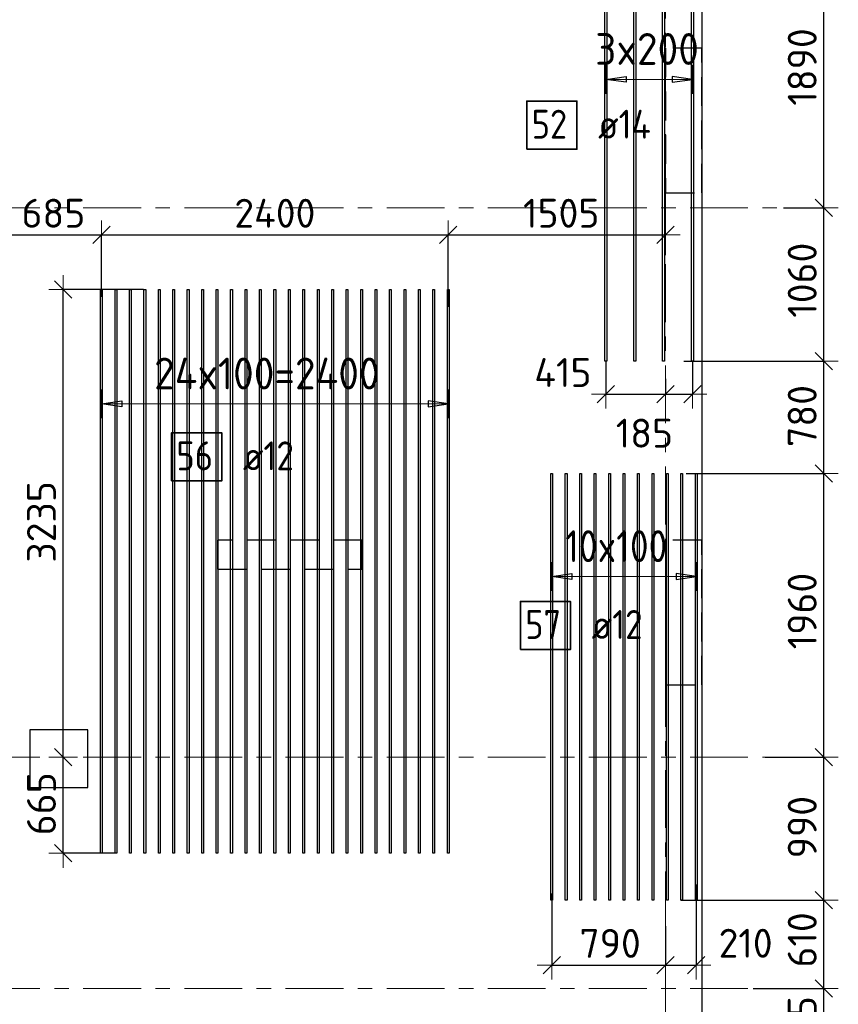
# Model space of a CAD drawing. Header units: metres. Extents: x -38 to 107, y -15 to 21.
# Tile 46 of 89: x 57 to 63, y 7 to 14. Entities that reach past the tile are written whole.
import ezdxf

# ---------------------------------------------------------------- set-up
doc = ezdxf.new("R2010")
doc.units = ezdxf.units.M
doc.header["$PDMODE"] = 65
for name, pattern in [('______11', [0.5, 0.4, -0.05, 0, -0.05]), ('______2', [0.27, 0.2, -0.07]), ('______5', [1.1, 0.8, -0.1, 0.1, -0.1])]:
    doc.linetypes.add(name, pattern=pattern)
for name, color, linetype, lineweight in [('XR$2$Осевая линия (1)', 7, '______5', 13), ('XR$3$Перекрытие (1)', 7, 'Continuous', 35), ('XR$3$Размерная линия (1)', 7, 'Continuous', 13)]:
    doc.layers.add(name, color=color, linetype=linetype, lineweight=lineweight)
doc.layers.add('XR$3$Арм.стержн.Доп. Арм верхн.зоны Х', color=7, linetype='Continuous', lineweight=35, true_color=0x8c8cff)
doc.layers.add('XR$5$Стена_ бетон несущ.', color=7, linetype='Continuous', lineweight=70, true_color=0xb4b496)
doc.styles.add('ISOCPEUR', font='txt')
doc.dimstyles.new('DIMSTYLE_3', dxfattribs={"dimtxt": 0.2, "dimasz": 0.2, "dimexe": 0, "dimexo": 0, "dimgap": 0.1, "dimtad": 2, "dimdec": 0, "dimlfac": 1000, "dimrnd": 5, "dimzin": 12, "dimdsep": 46, "dimtxsty": 'ISOCPEUR', "dimblk1": 'ALL_ML_STRICH', "dimblk2": 'ALL_ML_STRICH', "dimsah": 1, "dimcen": 0, "dimclrd": 7, "dimclre": 256, "dimclrt": 7, "dimadec": 0, "dimazin": 0, "dimtfac": 1, "dimtdec": 0, "dimtix": 1, "dimtmove": 2, "dimatfit": 3, "dimfxl": 0, "dimtzin": 0, "dimlwd": 0, "dimlwe": -3, "dimarcsym": 0})
doc.dimstyles.new('DIMSTYLE_6', dxfattribs={"dimtxt": 0.2, "dimasz": 0.2, "dimexe": 0, "dimexo": 0, "dimgap": 0.1, "dimtad": 2, "dimdec": 0, "dimlfac": 1000, "dimrnd": 5, "dimzin": 12, "dimdsep": 46, "dimtxsty": 'ISOCPEUR', "dimblk1": 'ALL_ML_STRICH', "dimblk2": 'ALL_ML_STRICH', "dimsah": 1, "dimcen": 0, "dimclrd": 7, "dimclre": 256, "dimclrt": 7, "dimadec": 0, "dimazin": 0, "dimtfac": 1, "dimtdec": 0, "dimtix": 1, "dimtmove": 2, "dimatfit": 3, "dimfxl": 0, "dimtvp": 1.2, "dimtzin": 0, "dimlwd": 0, "dimlwe": -3, "dimarcsym": 0})
doc.dimstyles.new('DIMSTYLE_7', dxfattribs={"dimtxt": 0.2, "dimasz": 0.2, "dimexe": 0, "dimexo": 0, "dimgap": 0.1, "dimtad": 0, "dimdec": 0, "dimlfac": 1000, "dimrnd": 5, "dimzin": 12, "dimdsep": 46, "dimtxsty": 'ISOCPEUR', "dimblk1": 'ALL_ML_STRICH', "dimblk2": 'ALL_ML_STRICH', "dimsah": 1, "dimcen": 0, "dimclrd": 7, "dimclre": 256, "dimclrt": 7, "dimadec": 0, "dimazin": 0, "dimtfac": 1, "dimtdec": 0, "dimtix": 1, "dimtmove": 2, "dimatfit": 3, "dimfxl": 0, "dimtvp": 1.2, "dimtzin": 0, "dimlwd": 0, "dimlwe": -3, "dimarcsym": 0})

# ---------------------------------------------------------------- blocks, each defined once
blk = doc.blocks.new('ALL_ML_STRICH')
at = {"color": 0, "linetype": 'ByBlock', "lineweight": -2}
for p, q in [((0, -0.5), (0, 0.5)), ((-1, 0), (0.5, 0)), ((-0.3, -0.3), (0.3, 0.3))]:
    blk.add_line(p, q, dxfattribs=at)
blk = doc.blocks.new('*D305')
at = {"layer": 'DEFPOINTS', "color": 7, "linetype": 'Continuous', "lineweight": 13, "transparency": 33554687}
for p in [(57.433, 9), (57.4306, 8.3346), (57.8093, 8.3346)]:
    blk.add_point(p, dxfattribs=at)
at = {"layer": 'XR$3$Размерная линия (1)', "color": 9, "linetype": 'Continuous', "lineweight": -2, "true_color": 0xc7c7c7, "transparency": 33554687}
for p, q in [((57.4306, 9), (57.4306, 9)), ((57.7893, 8.3346), (57.4306, 8.3346))]:
    blk.add_line(p, q, dxfattribs=at)
at = {"layer": 'XR$3$Размерная линия (1)', "color": 7, "linetype": 'Continuous', "lineweight": -2, "transparency": 33554687}
blk.add_line((57.4306, 8.3346), (57.4306, 9), dxfattribs=at)
at = {"layer": 'XR$3$Размерная линия (1)', "color": 7, "linetype": 'Continuous', "lineweight": 13, "transparency": 33554687, "xscale": 0.2, "yscale": 0.2, "zscale": 0.2}
for p, rotation in [((57.4306, 9), 90), ((57.4306, 8.3346), 270)]:
    blk.add_blockref('ALL_ML_STRICH', p, dxfattribs=dict(at, rotation=rotation))
at = {"layer": 'XR$3$Размерная линия (1)', "color": 7, "linetype": 'Continuous', "lineweight": 13, "transparency": 33554687, "insert": (57.2806, 8.6773), "char_height": 0.2, "width": 0.6, "attachment_point": 5, "rotation": 90, "style": 'ISOCPEUR'}
blk.add_mtext('\\A1;{665}', dxfattribs=at)
blk = doc.blocks.new('*D306')
at = {"layer": 'DEFPOINTS', "color": 7, "linetype": 'Continuous', "lineweight": 13, "transparency": 33554687}
for p in [(58.0069, 12.2346), (57.4306, 9), (57.433, 9)]:
    blk.add_point(p, dxfattribs=at)
at = {"layer": 'XR$3$Размерная линия (1)', "color": 9, "linetype": 'Continuous', "lineweight": -2, "true_color": 0xc7c7c7, "transparency": 33554687}
for p, q in [((57.9869, 12.2346), (57.4306, 12.2346)), ((57.4306, 9), (57.4306, 9))]:
    blk.add_line(p, q, dxfattribs=at)
at = {"layer": 'XR$3$Размерная линия (1)', "color": 7, "linetype": 'Continuous', "lineweight": -2, "transparency": 33554687}
blk.add_line((57.4306, 9), (57.4306, 12.2346), dxfattribs=at)
at = {"layer": 'XR$3$Размерная линия (1)', "color": 7, "linetype": 'Continuous', "lineweight": 13, "transparency": 33554687, "xscale": 0.2, "yscale": 0.2, "zscale": 0.2}
for p, rotation in [((57.4306, 12.2346), 90), ((57.4306, 9), 270)]:
    blk.add_blockref('ALL_ML_STRICH', p, dxfattribs=dict(at, rotation=rotation))
at = {"layer": 'XR$3$Размерная линия (1)', "color": 7, "linetype": 'Continuous', "lineweight": 13, "transparency": 33554687, "insert": (57.2806, 10.6273), "char_height": 0.2, "width": 0.8, "attachment_point": 5, "rotation": 90, "style": 'ISOCPEUR'}
blk.add_mtext('\\A1;{3235}', dxfattribs=at)
blk = doc.blocks.new('*D307')
at = {"layer": 'DEFPOINTS', "color": 7, "linetype": 'Continuous', "lineweight": 13, "transparency": 33554687}
for p in [(61.1866, 11.7629), (61.6, 11.6368), (61.1866, 11.5119)]:
    blk.add_point(p, dxfattribs=at)
at = {"layer": 'XR$3$Размерная линия (1)', "color": 9, "linetype": 'Continuous', "lineweight": -2, "true_color": 0xc7c7c7, "transparency": 33554687}
for p, q in [((61.1866, 11.7429), (61.1866, 11.5119)), ((61.6, 11.6168), (61.6, 11.5119))]:
    blk.add_line(p, q, dxfattribs=at)
at = {"layer": 'XR$3$Размерная линия (1)', "color": 7, "linetype": 'Continuous', "lineweight": -2, "transparency": 33554687}
blk.add_line((61.1866, 11.5119), (61.6, 11.5119), dxfattribs=at)
at = {"layer": 'XR$3$Размерная линия (1)', "color": 7, "linetype": 'Continuous', "lineweight": 13, "transparency": 33554687, "xscale": 0.2, "yscale": 0.2, "zscale": 0.2, "rotation": 180}
blk.add_blockref('ALL_ML_STRICH', (61.1866, 11.5119), dxfattribs=at)
at = {"layer": 'XR$3$Размерная линия (1)', "color": 7, "linetype": 'Continuous', "lineweight": 13, "transparency": 33554687, "xscale": 0.2, "yscale": 0.2, "zscale": 0.2}
blk.add_blockref('ALL_ML_STRICH', (61.6, 11.5119), dxfattribs=at)
at = {"layer": 'XR$3$Размерная линия (1)', "color": 7, "linetype": 'Continuous', "lineweight": 13, "transparency": 33554687, "insert": (60.8894, 11.6608), "char_height": 0.2, "width": 0.6, "attachment_point": 5, "style": 'ISOCPEUR'}
blk.add_mtext('\\A1;{415}', dxfattribs=at)
blk = doc.blocks.new('*D308')
at = {"layer": 'DEFPOINTS', "color": 7, "linetype": 'Continuous', "lineweight": 13, "transparency": 33554687}
for p in [(61.7866, 11.7629), (61.6, 11.6368), (61.6, 11.5119)]:
    blk.add_point(p, dxfattribs=at)
at = {"layer": 'XR$3$Размерная линия (1)', "color": 9, "linetype": 'Continuous', "lineweight": -2, "true_color": 0xc7c7c7, "transparency": 33554687}
for p, q in [((61.7866, 11.7429), (61.7866, 11.5119)), ((61.6, 11.6168), (61.6, 11.5119))]:
    blk.add_line(p, q, dxfattribs=at)
at = {"layer": 'XR$3$Размерная линия (1)', "color": 7, "linetype": 'Continuous', "lineweight": -2, "transparency": 33554687}
blk.add_line((61.6, 11.5119), (61.7866, 11.5119), dxfattribs=at)
at = {"layer": 'XR$3$Размерная линия (1)', "color": 7, "linetype": 'Continuous', "lineweight": 13, "transparency": 33554687, "xscale": 0.2, "yscale": 0.2, "zscale": 0.2, "rotation": 180}
blk.add_blockref('ALL_ML_STRICH', (61.6, 11.5119), dxfattribs=at)
at = {"layer": 'XR$3$Размерная линия (1)', "color": 7, "linetype": 'Continuous', "lineweight": 13, "transparency": 33554687, "xscale": 0.2, "yscale": 0.2, "zscale": 0.2}
blk.add_blockref('ALL_ML_STRICH', (61.7866, 11.5119), dxfattribs=at)
at = {"layer": 'XR$3$Размерная линия (1)', "color": 7, "linetype": 'Continuous', "lineweight": 13, "transparency": 33554687, "insert": (61.4536, 11.2412), "char_height": 0.2, "width": 0.6, "attachment_point": 5, "style": 'ISOCPEUR'}
blk.add_mtext('\\A1;{185}', dxfattribs=at)
blk = doc.blocks.new('*D314')
at = {"layer": 'DEFPOINTS', "color": 7, "linetype": 'Continuous', "lineweight": 13, "transparency": 33554687}
for p in [(62.1871, 7.4), (61.686, 6.8374), (62.6955, 6.8374)]:
    blk.add_point(p, dxfattribs=at)
at = {"layer": 'XR$3$Размерная линия (1)', "color": 9, "linetype": 'Continuous', "lineweight": -2, "true_color": 0xc7c7c7, "transparency": 33554687}
for p, q in [((62.2071, 7.4), (62.6955, 7.4)), ((61.706, 6.8374), (62.6955, 6.8374))]:
    blk.add_line(p, q, dxfattribs=at)
at = {"layer": 'XR$3$Размерная линия (1)', "color": 7, "linetype": 'Continuous', "lineweight": -2, "transparency": 33554687}
blk.add_line((62.6955, 6.8374), (62.6955, 7.4), dxfattribs=at)
at = {"layer": 'XR$3$Размерная линия (1)', "color": 7, "linetype": 'Continuous', "lineweight": 13, "transparency": 33554687, "xscale": 0.2, "yscale": 0.2, "zscale": 0.2}
for p, rotation in [((62.6955, 7.4), 90), ((62.6955, 6.8374), 270)]:
    blk.add_blockref('ALL_ML_STRICH', p, dxfattribs=dict(at, rotation=rotation))
at = {"layer": 'XR$3$Размерная линия (1)', "color": 7, "linetype": 'Continuous', "lineweight": 13, "transparency": 33554687, "insert": (62.5455, 7.1287), "char_height": 0.2, "width": 0.6, "attachment_point": 5, "rotation": 90, "style": 'ISOCPEUR'}
blk.add_mtext('\\A1;{565}', dxfattribs=at)
blk = doc.blocks.new('*D315')
at = {"layer": 'DEFPOINTS', "color": 7, "linetype": 'Continuous', "lineweight": 13, "transparency": 33554687}
for p in [(61.686, 8.0113), (62.1871, 7.4), (62.6955, 7.4)]:
    blk.add_point(p, dxfattribs=at)
at = {"layer": 'XR$3$Размерная линия (1)', "color": 9, "linetype": 'Continuous', "lineweight": -2, "true_color": 0xc7c7c7, "transparency": 33554687}
for p, q in [((61.706, 8.0113), (62.6955, 8.0113)), ((62.2071, 7.4), (62.6955, 7.4))]:
    blk.add_line(p, q, dxfattribs=at)
at = {"layer": 'XR$3$Размерная линия (1)', "color": 7, "linetype": 'Continuous', "lineweight": -2, "transparency": 33554687}
blk.add_line((62.6955, 7.4), (62.6955, 8.0113), dxfattribs=at)
at = {"layer": 'XR$3$Размерная линия (1)', "color": 7, "linetype": 'Continuous', "lineweight": 13, "transparency": 33554687, "xscale": 0.2, "yscale": 0.2, "zscale": 0.2}
for p, rotation in [((62.6955, 8.0113), 90), ((62.6955, 7.4), 270)]:
    blk.add_blockref('ALL_ML_STRICH', p, dxfattribs=dict(at, rotation=rotation))
at = {"layer": 'XR$3$Размерная линия (1)', "color": 7, "linetype": 'Continuous', "lineweight": 13, "transparency": 33554687, "insert": (62.5455, 7.7357), "char_height": 0.2, "width": 0.6, "attachment_point": 5, "rotation": 90, "style": 'ISOCPEUR'}
blk.add_mtext('\\A1;{610}', dxfattribs=at)
blk = doc.blocks.new('*D316')
at = {"layer": 'DEFPOINTS', "color": 7, "linetype": 'Continuous', "lineweight": 13, "transparency": 33554687}
for p in [(62.2685, 9), (61.686, 8.0113), (62.6955, 8.0113)]:
    blk.add_point(p, dxfattribs=at)
at = {"layer": 'XR$3$Размерная линия (1)', "color": 9, "linetype": 'Continuous', "lineweight": -2, "true_color": 0xc7c7c7, "transparency": 33554687}
for p, q in [((62.2885, 9), (62.6955, 9)), ((61.706, 8.0113), (62.6955, 8.0113))]:
    blk.add_line(p, q, dxfattribs=at)
at = {"layer": 'XR$3$Размерная линия (1)', "color": 7, "linetype": 'Continuous', "lineweight": -2, "transparency": 33554687}
blk.add_line((62.6955, 8.0113), (62.6955, 9), dxfattribs=at)
at = {"layer": 'XR$3$Размерная линия (1)', "color": 7, "linetype": 'Continuous', "lineweight": 13, "transparency": 33554687, "xscale": 0.2, "yscale": 0.2, "zscale": 0.2}
for p, rotation in [((62.6955, 9), 90), ((62.6955, 8.0113), 270)]:
    blk.add_blockref('ALL_ML_STRICH', p, dxfattribs=dict(at, rotation=rotation))
at = {"layer": 'XR$3$Размерная линия (1)', "color": 7, "linetype": 'Continuous', "lineweight": 13, "transparency": 33554687, "insert": (62.5455, 8.5157), "char_height": 0.2, "width": 0.6, "attachment_point": 5, "rotation": 90, "style": 'ISOCPEUR'}
blk.add_mtext('\\A1;{990}', dxfattribs=at)
blk = doc.blocks.new('*D317')
at = {"layer": 'DEFPOINTS', "color": 7, "linetype": 'Continuous', "lineweight": 13, "transparency": 33554687}
for p in [(61.7233, 10.9613), (62.2685, 9), (62.6955, 9)]:
    blk.add_point(p, dxfattribs=at)
at = {"layer": 'XR$3$Размерная линия (1)', "color": 9, "linetype": 'Continuous', "lineweight": -2, "true_color": 0xc7c7c7, "transparency": 33554687}
for p, q in [((61.7433, 10.9613), (62.6955, 10.9613)), ((62.2885, 9), (62.6955, 9))]:
    blk.add_line(p, q, dxfattribs=at)
at = {"layer": 'XR$3$Размерная линия (1)', "color": 7, "linetype": 'Continuous', "lineweight": -2, "transparency": 33554687}
blk.add_line((62.6955, 9), (62.6955, 10.9613), dxfattribs=at)
at = {"layer": 'XR$3$Размерная линия (1)', "color": 7, "linetype": 'Continuous', "lineweight": 13, "transparency": 33554687, "xscale": 0.2, "yscale": 0.2, "zscale": 0.2}
for p, rotation in [((62.6955, 10.9613), 90), ((62.6955, 9), 270)]:
    blk.add_blockref('ALL_ML_STRICH', p, dxfattribs=dict(at, rotation=rotation))
at = {"layer": 'XR$3$Размерная линия (1)', "color": 7, "linetype": 'Continuous', "lineweight": 13, "transparency": 33554687, "insert": (62.5455, 10.0107), "char_height": 0.2, "width": 0.8, "attachment_point": 5, "rotation": 90, "style": 'ISOCPEUR'}
blk.add_mtext('\\A1;{1960}', dxfattribs=at)
blk = doc.blocks.new('*D318')
at = {"layer": 'DEFPOINTS', "color": 7, "linetype": 'Continuous', "lineweight": 13, "transparency": 33554687}
for p in [(61.7066, 11.739), (61.7233, 10.9613), (62.6955, 10.9613)]:
    blk.add_point(p, dxfattribs=at)
at = {"layer": 'XR$3$Размерная линия (1)', "color": 9, "linetype": 'Continuous', "lineweight": -2, "true_color": 0xc7c7c7, "transparency": 33554687}
for p, q in [((61.7266, 11.739), (62.6955, 11.739)), ((61.7433, 10.9613), (62.6955, 10.9613))]:
    blk.add_line(p, q, dxfattribs=at)
at = {"layer": 'XR$3$Размерная линия (1)', "color": 7, "linetype": 'Continuous', "lineweight": -2, "transparency": 33554687}
blk.add_line((62.6955, 10.9613), (62.6955, 11.739), dxfattribs=at)
at = {"layer": 'XR$3$Размерная линия (1)', "color": 7, "linetype": 'Continuous', "lineweight": 13, "transparency": 33554687, "xscale": 0.2, "yscale": 0.2, "zscale": 0.2}
for p, rotation in [((62.6955, 11.739), 90), ((62.6955, 10.9613), 270)]:
    blk.add_blockref('ALL_ML_STRICH', p, dxfattribs=dict(at, rotation=rotation))
at = {"layer": 'XR$3$Размерная линия (1)', "color": 7, "linetype": 'Continuous', "lineweight": 13, "transparency": 33554687, "insert": (62.5455, 11.3602), "char_height": 0.2, "width": 0.6, "attachment_point": 5, "rotation": 90, "style": 'ISOCPEUR'}
blk.add_mtext('\\A1;{780}', dxfattribs=at)
blk = doc.blocks.new('*D319')
at = {"layer": 'DEFPOINTS', "color": 7, "linetype": 'Continuous', "lineweight": 13, "transparency": 33554687}
for p in [(62.3971, 12.8), (61.7066, 11.739), (62.6955, 11.739)]:
    blk.add_point(p, dxfattribs=at)
at = {"layer": 'XR$3$Размерная линия (1)', "color": 9, "linetype": 'Continuous', "lineweight": -2, "true_color": 0xc7c7c7, "transparency": 33554687}
for p, q in [((62.4171, 12.8), (62.6955, 12.8)), ((61.7266, 11.739), (62.6955, 11.739))]:
    blk.add_line(p, q, dxfattribs=at)
at = {"layer": 'XR$3$Размерная линия (1)', "color": 7, "linetype": 'Continuous', "lineweight": -2, "transparency": 33554687}
blk.add_line((62.6955, 11.739), (62.6955, 12.8), dxfattribs=at)
at = {"layer": 'XR$3$Размерная линия (1)', "color": 7, "linetype": 'Continuous', "lineweight": 13, "transparency": 33554687, "xscale": 0.2, "yscale": 0.2, "zscale": 0.2}
for p, rotation in [((62.6955, 12.8), 90), ((62.6955, 11.739), 270)]:
    blk.add_blockref('ALL_ML_STRICH', p, dxfattribs=dict(at, rotation=rotation))
at = {"layer": 'XR$3$Размерная линия (1)', "color": 7, "linetype": 'Continuous', "lineweight": 13, "transparency": 33554687, "insert": (62.5455, 12.2995), "char_height": 0.2, "width": 0.8, "attachment_point": 5, "rotation": 90, "style": 'ISOCPEUR'}
blk.add_mtext('\\A1;{1060}', dxfattribs=at)
blk = doc.blocks.new('*D320')
at = {"layer": 'DEFPOINTS', "color": 7, "linetype": 'Continuous', "lineweight": 13, "transparency": 33554687}
for p in [(61.6788, 14.689), (62.3971, 12.8), (62.6955, 12.8)]:
    blk.add_point(p, dxfattribs=at)
at = {"layer": 'XR$3$Размерная линия (1)', "color": 9, "linetype": 'Continuous', "lineweight": -2, "true_color": 0xc7c7c7, "transparency": 33554687}
for p, q in [((61.6988, 14.689), (62.6955, 14.689)), ((62.4171, 12.8), (62.6955, 12.8))]:
    blk.add_line(p, q, dxfattribs=at)
at = {"layer": 'XR$3$Размерная линия (1)', "color": 7, "linetype": 'Continuous', "lineweight": -2, "transparency": 33554687}
blk.add_line((62.6955, 12.8), (62.6955, 14.689), dxfattribs=at)
at = {"layer": 'XR$3$Размерная линия (1)', "color": 7, "linetype": 'Continuous', "lineweight": 13, "transparency": 33554687, "xscale": 0.2, "yscale": 0.2, "zscale": 0.2}
for p, rotation in [((62.6955, 14.689), 90), ((62.6955, 12.8), 270)]:
    blk.add_blockref('ALL_ML_STRICH', p, dxfattribs=dict(at, rotation=rotation))
at = {"layer": 'XR$3$Размерная линия (1)', "color": 7, "linetype": 'Continuous', "lineweight": 13, "transparency": 33554687, "insert": (62.5455, 13.7745), "char_height": 0.2, "width": 0.8, "attachment_point": 5, "rotation": 90, "style": 'ISOCPEUR'}
blk.add_mtext('\\A1;{1890}', dxfattribs=at)
blk = doc.blocks.new('*D321')
at = {"layer": 'DEFPOINTS', "color": 7, "linetype": 'Continuous', "lineweight": 13, "transparency": 33554687}
for p in [(60.8122, 8.077), (61.6, 7.85), (60.8122, 7.5615)]:
    blk.add_point(p, dxfattribs=at)
at = {"layer": 'XR$3$Размерная линия (1)', "color": 9, "linetype": 'Continuous', "lineweight": -2, "true_color": 0xc7c7c7, "transparency": 33554687}
for p, q in [((60.8122, 8.057), (60.8122, 7.5615)), ((61.6, 7.83), (61.6, 7.5615))]:
    blk.add_line(p, q, dxfattribs=at)
at = {"layer": 'XR$3$Размерная линия (1)', "color": 7, "linetype": 'Continuous', "lineweight": -2, "transparency": 33554687}
blk.add_line((60.8122, 7.5615), (61.6, 7.5615), dxfattribs=at)
at = {"layer": 'XR$3$Размерная линия (1)', "color": 7, "linetype": 'Continuous', "lineweight": 13, "transparency": 33554687, "xscale": 0.2, "yscale": 0.2, "zscale": 0.2, "rotation": 180}
blk.add_blockref('ALL_ML_STRICH', (60.8122, 7.5615), dxfattribs=at)
at = {"layer": 'XR$3$Размерная линия (1)', "color": 7, "linetype": 'Continuous', "lineweight": 13, "transparency": 33554687, "xscale": 0.2, "yscale": 0.2, "zscale": 0.2}
blk.add_blockref('ALL_ML_STRICH', (61.6, 7.5615), dxfattribs=at)
at = {"layer": 'XR$3$Размерная линия (1)', "color": 7, "linetype": 'Continuous', "lineweight": 13, "transparency": 33554687, "insert": (61.2161, 7.7115), "char_height": 0.2, "width": 0.6, "attachment_point": 5, "style": 'ISOCPEUR'}
blk.add_mtext('\\A1;{790}', dxfattribs=at)
blk = doc.blocks.new('*D322')
at = {"layer": 'DEFPOINTS', "color": 7, "linetype": 'Continuous', "lineweight": 13, "transparency": 33554687}
for p in [(61.8122, 8.1388), (61.6, 7.85), (61.6, 7.5615)]:
    blk.add_point(p, dxfattribs=at)
at = {"layer": 'XR$3$Размерная линия (1)', "color": 9, "linetype": 'Continuous', "lineweight": -2, "true_color": 0xc7c7c7, "transparency": 33554687}
for p, q in [((61.8122, 8.1188), (61.8122, 7.5615)), ((61.6, 7.83), (61.6, 7.5615))]:
    blk.add_line(p, q, dxfattribs=at)
at = {"layer": 'XR$3$Размерная линия (1)', "color": 7, "linetype": 'Continuous', "lineweight": -2, "transparency": 33554687}
blk.add_line((61.6, 7.5615), (61.8122, 7.5615), dxfattribs=at)
at = {"layer": 'XR$3$Размерная линия (1)', "color": 7, "linetype": 'Continuous', "lineweight": 13, "transparency": 33554687, "xscale": 0.2, "yscale": 0.2, "zscale": 0.2, "rotation": 180}
blk.add_blockref('ALL_ML_STRICH', (61.6, 7.5615), dxfattribs=at)
at = {"layer": 'XR$3$Размерная линия (1)', "color": 7, "linetype": 'Continuous', "lineweight": 13, "transparency": 33554687, "xscale": 0.2, "yscale": 0.2, "zscale": 0.2}
blk.add_blockref('ALL_ML_STRICH', (61.8122, 7.5615), dxfattribs=at)
at = {"layer": 'XR$3$Размерная линия (1)', "color": 7, "linetype": 'Continuous', "lineweight": 13, "transparency": 33554687, "insert": (62.154, 7.7126), "char_height": 0.2, "width": 0.6, "attachment_point": 5, "style": 'ISOCPEUR'}
blk.add_mtext('\\A1;{210}', dxfattribs=at)
blk = doc.blocks.new('*D373')
at = {"layer": 'DEFPOINTS', "color": 7, "linetype": 'Continuous', "lineweight": 13, "transparency": 33554687}
for p in [(57.0106, 12.6126), (57.6959, 12.1634), (57.0106, 12.0094)]:
    blk.add_point(p, dxfattribs=at)
at = {"layer": 'XR$3$Размерная линия (1)', "color": 9, "linetype": 'Continuous', "lineweight": -2, "true_color": 0xc7c7c7, "transparency": 33554687}
for p, q in [((57.0106, 12.0294), (57.0106, 12.6126)), ((57.6959, 12.1834), (57.6959, 12.6126))]:
    blk.add_line(p, q, dxfattribs=at)
at = {"layer": 'XR$3$Размерная линия (1)', "color": 7, "linetype": 'Continuous', "lineweight": -2, "transparency": 33554687}
blk.add_line((57.0106, 12.6126), (57.6959, 12.6126), dxfattribs=at)
at = {"layer": 'XR$3$Размерная линия (1)', "color": 7, "linetype": 'Continuous', "lineweight": 13, "transparency": 33554687, "xscale": 0.2, "yscale": 0.2, "zscale": 0.2, "rotation": 180}
blk.add_blockref('ALL_ML_STRICH', (57.0106, 12.6126), dxfattribs=at)
at = {"layer": 'XR$3$Размерная линия (1)', "color": 7, "linetype": 'Continuous', "lineweight": 13, "transparency": 33554687, "xscale": 0.2, "yscale": 0.2, "zscale": 0.2}
blk.add_blockref('ALL_ML_STRICH', (57.6959, 12.6126), dxfattribs=at)
at = {"layer": 'XR$3$Размерная линия (1)', "color": 7, "linetype": 'Continuous', "lineweight": 13, "transparency": 33554687, "insert": (57.3632, 12.7626), "char_height": 0.2, "width": 0.6, "attachment_point": 5, "style": 'ISOCPEUR'}
blk.add_mtext('\\A1;{685}', dxfattribs=at)
blk = doc.blocks.new('*D374')
at = {"layer": 'DEFPOINTS', "color": 7, "linetype": 'Continuous', "lineweight": 13, "transparency": 33554687}
for p in [(57.6959, 12.6126), (57.6959, 12.1634), (60.0959, 12.0951)]:
    blk.add_point(p, dxfattribs=at)
at = {"layer": 'XR$3$Размерная линия (1)', "color": 9, "linetype": 'Continuous', "lineweight": -2, "true_color": 0xc7c7c7, "transparency": 33554687}
for p, q in [((57.6959, 12.1834), (57.6959, 12.6126)), ((60.0959, 12.1151), (60.0959, 12.6126))]:
    blk.add_line(p, q, dxfattribs=at)
at = {"layer": 'XR$3$Размерная линия (1)', "color": 7, "linetype": 'Continuous', "lineweight": -2, "transparency": 33554687}
blk.add_line((57.6959, 12.6126), (60.0959, 12.6126), dxfattribs=at)
at = {"layer": 'XR$3$Размерная линия (1)', "color": 7, "linetype": 'Continuous', "lineweight": 13, "transparency": 33554687, "xscale": 0.2, "yscale": 0.2, "zscale": 0.2, "rotation": 180}
blk.add_blockref('ALL_ML_STRICH', (57.6959, 12.6126), dxfattribs=at)
at = {"layer": 'XR$3$Размерная линия (1)', "color": 7, "linetype": 'Continuous', "lineweight": 13, "transparency": 33554687, "xscale": 0.2, "yscale": 0.2, "zscale": 0.2}
blk.add_blockref('ALL_ML_STRICH', (60.0959, 12.6126), dxfattribs=at)
at = {"layer": 'XR$3$Размерная линия (1)', "color": 7, "linetype": 'Continuous', "lineweight": 13, "transparency": 33554687, "insert": (58.8959, 12.7626), "char_height": 0.2, "width": 0.8, "attachment_point": 5, "style": 'ISOCPEUR'}
blk.add_mtext('\\A1;{2400}', dxfattribs=at)
blk = doc.blocks.new('*D375')
at = {"layer": 'DEFPOINTS', "color": 7, "linetype": 'Continuous', "lineweight": 13, "transparency": 33554687}
for p in [(60.0959, 12.6126), (61.6, 12.452), (60.0959, 12.0951)]:
    blk.add_point(p, dxfattribs=at)
at = {"layer": 'XR$3$Размерная линия (1)', "color": 9, "linetype": 'Continuous', "lineweight": -2, "true_color": 0xc7c7c7, "transparency": 33554687}
for p, q in [((60.0959, 12.1151), (60.0959, 12.6126)), ((61.6, 12.472), (61.6, 12.6126))]:
    blk.add_line(p, q, dxfattribs=at)
at = {"layer": 'XR$3$Размерная линия (1)', "color": 7, "linetype": 'Continuous', "lineweight": -2, "transparency": 33554687}
blk.add_line((60.0959, 12.6126), (61.6, 12.6126), dxfattribs=at)
at = {"layer": 'XR$3$Размерная линия (1)', "color": 7, "linetype": 'Continuous', "lineweight": 13, "transparency": 33554687, "xscale": 0.2, "yscale": 0.2, "zscale": 0.2, "rotation": 180}
blk.add_blockref('ALL_ML_STRICH', (60.0959, 12.6126), dxfattribs=at)
at = {"layer": 'XR$3$Размерная линия (1)', "color": 7, "linetype": 'Continuous', "lineweight": 13, "transparency": 33554687, "xscale": 0.2, "yscale": 0.2, "zscale": 0.2}
blk.add_blockref('ALL_ML_STRICH', (61.6, 12.6126), dxfattribs=at)
at = {"layer": 'XR$3$Размерная линия (1)', "color": 7, "linetype": 'Continuous', "lineweight": 13, "transparency": 33554687, "insert": (60.8779, 12.7626), "char_height": 0.2, "width": 0.8, "attachment_point": 5, "style": 'ISOCPEUR'}
blk.add_mtext('\\A1;{1505}', dxfattribs=at)

msp = doc.modelspace()

# ---------------------------------------------------------------- linework, layer by layer
at = {"layer": 'XR$2$Осевая линия (1)', "color": 253, "linetype": '______11', "lineweight": 13, "true_color": 0xa0a0a0, "transparency": 33554687}
for p, q in [((61.6, -3.39), (61.6, 19.78)), ((-2.63, 12.8), (62.6, 12.8)), ((-2.63, 9), (62.6, 9)), ((-2.63, 7.4), (62.6, 7.4))]:
    msp.add_line(p, q, dxfattribs=at)
at = {"layer": 'XR$3$Арм.стержн.Доп. Арм верхн.зоны Х', "color": 253, "linetype": 'Continuous', "lineweight": -3, "true_color": 0xa0a0a0, "transparency": 33554687}
for p, q in [((61.1866, 13.689), (61.1866, 13.789)), ((61.7866, 13.689), (61.7866, 13.789)), ((61.1866, 13.689), (61.1866, 13.589)), ((61.7866, 13.689), (61.7866, 13.589)), ((57.6959, 11.444), (57.6959, 11.544)), ((60.0959, 11.444), (60.0959, 11.544)), ((57.6959, 11.444), (57.6959, 11.344)), ((60.0959, 11.444), (60.0959, 11.344)), ((60.8122, 10.2494), (60.8122, 10.3494)), ((61.8122, 10.2494), (61.8122, 10.3494)), ((60.8122, 10.2494), (60.8122, 10.1494)), ((61.8122, 10.2494), (61.8122, 10.1494))]:
    msp.add_line(p, q, dxfattribs=at)
at = {"layer": 'XR$3$Арм.стержн.Доп. Арм верхн.зоны Х', "color": 7, "linetype": 'Continuous', "lineweight": 25, "transparency": 33554687}
for p, q in [((61.1866, 13.689), (61.3266, 13.709)), ((61.3266, 13.709), (61.3266, 13.669)), ((61.7866, 13.689), (61.6466, 13.709)), ((61.6466, 13.709), (61.6466, 13.669)), ((61.3266, 13.669), (61.1866, 13.689)), ((61.6466, 13.669), (61.7866, 13.689)), ((57.6959, 11.444), (57.8359, 11.464)), ((57.8359, 11.424), (57.6959, 11.444)), ((57.8359, 11.464), (57.8359, 11.424)), ((60.0959, 11.444), (59.9559, 11.464)), ((59.9559, 11.464), (59.9559, 11.424)), ((59.9559, 11.424), (60.0959, 11.444)), ((60.8122, 10.2494), (60.9522, 10.2694)), ((60.9522, 10.2294), (60.8122, 10.2494)), ((60.9522, 10.2694), (60.9522, 10.2294)), ((61.8122, 10.2494), (61.6722, 10.2694)), ((61.6722, 10.2694), (61.6722, 10.2294)), ((61.6722, 10.2294), (61.8122, 10.2494))]:
    msp.add_line(p, q, dxfattribs=at)
at = {"layer": 'XR$3$Арм.стержн.Доп. Арм верхн.зоны Х', "color": 7, "linetype": 'Continuous', "lineweight": 13, "transparency": 33554687}
for p, q in [((61.1866, 13.689), (61.1866, 13.689)), ((61.1866, 13.689), (61.7866, 13.689)), ((61.7866, 13.689), (61.7866, 13.689)), ((57.6959, 11.444), (57.6959, 11.444)), ((60.0959, 11.444), (60.0959, 11.444)), ((60.8122, 10.2494), (60.8122, 10.2494)), ((60.8122, 10.2494), (61.8122, 10.2494)), ((61.8122, 10.2494), (61.8122, 10.2494))]:
    msp.add_line(p, q, dxfattribs=at)
at = {"layer": 'XR$3$Арм.стержн.Доп. Арм верхн.зоны Х', "color": 7, "linetype": 'Continuous', "lineweight": 25, "transparency": 33554687}
for points in [[(61.1796, 11.739), (61.1796, 14.689), (61.1936, 14.689), (61.1936, 11.739), (61.1796, 11.739)], [(61.3796, 11.739), (61.3796, 14.689), (61.3936, 14.689), (61.3936, 11.739), (61.3796, 11.739)], [(61.5796, 11.739), (61.5796, 14.689), (61.5936, 14.689), (61.5936, 11.739), (61.5796, 11.739)], [(61.7796, 11.739), (61.7796, 14.689), (61.7936, 14.689), (61.7936, 11.739), (61.7796, 11.739)]]:
    msp.add_lwpolyline(points, dxfattribs=at)
at = {"layer": 'XR$3$Арм.стержн.Доп. Арм верхн.зоны Х', "color": 7, "linetype": 'Continuous', "lineweight": 35, "transparency": 33554687}
for points in [[(60.6397, 13.2053), (60.9864, 13.2053), (60.9864, 13.5386), (60.6397, 13.5386), (60.6397, 13.2053)], [(58.1815, 10.9109), (58.5282, 10.9109), (58.5282, 11.2442), (58.1815, 11.2442), (58.1815, 10.9109)], [(60.595, 9.7443), (60.9417, 9.7443), (60.9417, 10.0777), (60.595, 10.0777), (60.595, 9.7443)]]:
    msp.add_lwpolyline(points, dxfattribs=at)
at = {"layer": 'XR$3$Арм.стержн.Доп. Арм верхн.зоны Х', "color": 34, "linetype": 'Continuous', "lineweight": 25, "transparency": 33554687}
for points in [[(57.6899, 8.3346), (57.6899, 12.2346), (57.7019, 12.2346), (57.7019, 8.3346), (57.6899, 8.3346)], [(57.7899, 8.3346), (57.7899, 12.2346), (57.8019, 12.2346), (57.8019, 8.3346), (57.7899, 8.3346)], [(57.8899, 8.3346), (57.8899, 12.2346), (57.9019, 12.2346), (57.9019, 8.3346), (57.8899, 8.3346)], [(57.9899, 8.3346), (57.9899, 12.2346), (58.0019, 12.2346), (58.0019, 8.3346), (57.9899, 8.3346)], [(58.0899, 8.3346), (58.0899, 12.2346), (58.1019, 12.2346), (58.1019, 8.3346), (58.0899, 8.3346)], [(58.1899, 8.3346), (58.1899, 12.2346), (58.2019, 12.2346), (58.2019, 8.3346), (58.1899, 8.3346)], [(58.2899, 8.3346), (58.2899, 12.2346), (58.3019, 12.2346), (58.3019, 8.3346), (58.2899, 8.3346)], [(58.3899, 8.3346), (58.3899, 12.2346), (58.4019, 12.2346), (58.4019, 8.3346), (58.3899, 8.3346)], [(58.4899, 8.3346), (58.4899, 12.2346), (58.5019, 12.2346), (58.5019, 8.3346), (58.4899, 8.3346)], [(58.5899, 8.3346), (58.5899, 12.2346), (58.6019, 12.2346), (58.6019, 8.3346), (58.5899, 8.3346)], [(58.6899, 8.3346), (58.6899, 12.2346), (58.7019, 12.2346), (58.7019, 8.3346), (58.6899, 8.3346)], [(58.7899, 8.3346), (58.7899, 12.2346), (58.8019, 12.2346), (58.8019, 8.3346), (58.7899, 8.3346)], [(58.8899, 8.3346), (58.8899, 12.2346), (58.9019, 12.2346), (58.9019, 8.3346), (58.8899, 8.3346)], [(58.9899, 8.3346), (58.9899, 12.2346), (59.0019, 12.2346), (59.0019, 8.3346), (58.9899, 8.3346)], [(59.0899, 8.3346), (59.0899, 12.2346), (59.1019, 12.2346), (59.1019, 8.3346), (59.0899, 8.3346)], [(59.1899, 8.3346), (59.1899, 12.2346), (59.2019, 12.2346), (59.2019, 8.3346), (59.1899, 8.3346)], [(59.2899, 8.3346), (59.2899, 12.2346), (59.3019, 12.2346), (59.3019, 8.3346), (59.2899, 8.3346)], [(59.3899, 8.3346), (59.3899, 12.2346), (59.4019, 12.2346), (59.4019, 8.3346), (59.3899, 8.3346)], [(59.4899, 8.3346), (59.4899, 12.2346), (59.5019, 12.2346), (59.5019, 8.3346), (59.4899, 8.3346)], [(59.5899, 8.3346), (59.5899, 12.2346), (59.6019, 12.2346), (59.6019, 8.3346), (59.5899, 8.3346)], [(59.6899, 8.3346), (59.6899, 12.2346), (59.7019, 12.2346), (59.7019, 8.3346), (59.6899, 8.3346)], [(59.7899, 8.3346), (59.7899, 12.2346), (59.8019, 12.2346), (59.8019, 8.3346), (59.7899, 8.3346)], [(59.8899, 8.3346), (59.8899, 12.2346), (59.9019, 12.2346), (59.9019, 8.3346), (59.8899, 8.3346)], [(59.9899, 8.3346), (59.9899, 12.2346), (60.0019, 12.2346), (60.0019, 8.3346), (59.9899, 8.3346)], [(60.0899, 8.3346), (60.0899, 12.2346), (60.1019, 12.2346), (60.1019, 8.3346), (60.0899, 8.3346)], [(60.8062, 8.0113), (60.8062, 10.9613), (60.8182, 10.9613), (60.8182, 8.0113), (60.8062, 8.0113)], [(60.9062, 8.0113), (60.9062, 10.9613), (60.9182, 10.9613), (60.9182, 8.0113), (60.9062, 8.0113)], [(61.0062, 8.0113), (61.0062, 10.9613), (61.0182, 10.9613), (61.0182, 8.0113), (61.0062, 8.0113)], [(61.1062, 8.0113), (61.1062, 10.9613), (61.1182, 10.9613), (61.1182, 8.0113), (61.1062, 8.0113)], [(61.2062, 8.0113), (61.2062, 10.9613), (61.2182, 10.9613), (61.2182, 8.0113), (61.2062, 8.0113)], [(61.3062, 8.0113), (61.3062, 10.9613), (61.3182, 10.9613), (61.3182, 8.0113), (61.3062, 8.0113)], [(61.4062, 8.0113), (61.4062, 10.9613), (61.4182, 10.9613), (61.4182, 8.0113), (61.4062, 8.0113)], [(61.5062, 8.0113), (61.5062, 10.9613), (61.5182, 10.9613), (61.5182, 8.0113), (61.5062, 8.0113)], [(61.6062, 8.0113), (61.6062, 10.9613), (61.6182, 10.9613), (61.6182, 8.0113), (61.6062, 8.0113)], [(61.7062, 8.0113), (61.7062, 10.9613), (61.7182, 10.9613), (61.7182, 8.0113), (61.7062, 8.0113)], [(61.8062, 8.0113), (61.8062, 10.9613), (61.8182, 10.9613), (61.8182, 8.0113), (61.8062, 8.0113)]]:
    msp.add_lwpolyline(points, dxfattribs=at)
at = {"layer": 'XR$3$Арм.стержн.Доп. Арм верхн.зоны Х', "color": 7, "linetype": 'Continuous', "lineweight": 13, "transparency": 33554687}
msp.add_lwpolyline([(57.6959, 11.444), (57.8609, 11.444), (57.8609, 11.444), (60.0959, 11.444)], dxfattribs=at)
at = {"layer": 'XR$3$Перекрытие (1)', "color": 7, "linetype": 'Continuous', "lineweight": 25, "transparency": 33554687}
for p, q in [((61.85, 16.6502), (61.85, -0.2498)), ((57.2005, 9.1893), (57.2005, 8.7893)), ((57.6005, 9.1893), (57.2005, 9.1893)), ((57.6005, 8.7893), (57.6005, 9.1893)), ((57.2005, 8.7893), (57.6005, 8.7893))]:
    msp.add_line(p, q, dxfattribs=at)
at = {"layer": 'XR$5$Стена_ бетон несущ.', "color": 253, "linetype": '______2', "lineweight": -3, "true_color": 0xa0a0a0, "transparency": 33554687}
for p, q in [((61.6, 13.9049), (61.6, 12.9049)), ((61.85, 13.9049), (61.6, 13.9049)), ((61.85, 12.9049), (61.85, 13.9049)), ((61.6, 12.9049), (61.85, 12.9049)), ((59.4996, 10.5), (58.4996, 10.5)), ((58.4996, 10.5), (58.4996, 10.3)), ((59.4996, 10.3), (59.4996, 10.5)), ((61.6, 10.5), (61.6, 10.3)), ((61.85, 10.5), (61.6, 10.5)), ((61.85, 9.5), (61.85, 10.5)), ((58.4996, 10.3), (59.4996, 10.3)), ((61.6, 10.3), (61.6, 9.8)), ((61.6, 9.8), (61.6, 9.72)), ((61.6, 9.72), (61.6, 9.5)), ((61.6, 9.5), (61.85, 9.5))]:
    msp.add_line(p, q, dxfattribs=at)

# ---------------------------------------------------------------- texts
at = {"layer": 'XR$3$Арм.стержн.Доп. Арм верхн.зоны Х', "color": 7, "linetype": 'Continuous', "lineweight": 13, "transparency": 33554687, "char_height": 0.22, "attachment_point": 7, "style": 'ISOCPEUR'}
for s, insert, width in [('\\W0.95;3x200', (61.1126, 13.789), 0.873359), ('\\W0.95;24x100=2400', (58.0599, 11.544), 1.797355), ('\\W0.86;10x100', (60.9052, 10.3494), 0.930455)]:
    msp.add_mtext(s, dxfattribs=dict(at, insert=insert, width=width))
at = {"layer": 'XR$3$Арм.стержн.Доп. Арм верхн.зоны Х', "color": 7, "linetype": 'Continuous', "lineweight": 25, "transparency": 33554687, "char_height": 0.2, "attachment_point": 7, "style": 'ISOCPEUR'}
for s, insert, width in [('\\W0.87;52', (60.6731, 13.2786), 0.367208), ('\\W0.89; ø14 ', (61.0197, 13.2786), 0.769432), ('\\W0.87;56', (58.2148, 10.9842), 0.367208), ('\\W0.89; ø12 ', (58.5615, 10.9842), 0.749105), ('\\W0.87;57', (60.6284, 9.8177), 0.367208), ('\\W0.89; ø12 ', (60.975, 9.8177), 0.749105)]:
    msp.add_mtext(s, dxfattribs=dict(at, insert=insert, width=width))

# ---------------------------------------------------------------- dimensions: what is measured, and where the dimension line sits
at = {"layer": 'XR$3$Размерная линия (1)', "color": 7, "linetype": 'Continuous', "lineweight": 13, "transparency": 33554687}
for base, p1, p2, dimstyle, picture, middle in [((62.6955, 14.689), (62.4171, 12.8), (61.6988, 14.689), 'DIMSTYLE_3', '*D320', (62.5455, 13.7745)), ((62.6955, 12.8), (61.7266, 11.739), (62.4171, 12.8), 'DIMSTYLE_3', '*D319', (62.5455, 12.2995)), ((57.4306, 12.2346), (57.4306, 9), (57.9869, 12.2346), 'DIMSTYLE_3', '*D306', (57.2806, 10.6273)), ((62.6955, 11.739), (61.7433, 10.9613), (61.7266, 11.739), 'DIMSTYLE_3', '*D318', (62.5455, 11.3602)), ((62.6955, 10.9613), (62.2885, 9), (61.7433, 10.9613), 'DIMSTYLE_3', '*D317', (62.5455, 10.0107)), ((57.4306, 9), (57.7893, 8.3346), (57.4306, 9), 'DIMSTYLE_3', '*D305', (57.2806, 8.6773)), ((62.6955, 9), (61.706, 8.0113), (62.2885, 9), 'DIMSTYLE_3', '*D316', (62.5455, 8.5157)), ((62.6955, 8.0113), (62.2071, 7.4), (61.706, 8.0113), 'DIMSTYLE_3', '*D315', (62.5455, 7.7357)), ((62.6955, 7.4), (61.706, 6.8374), (62.2071, 7.4), 'DIMSTYLE_6', '*D314', (62.5455, 7.1287))]:
    dim = msp.add_linear_dim(base=base, p1=p1, p2=p2, angle=90, dimstyle=dimstyle, override={"dimpost": '<>', "dimclrd": 7, "dimclre": 9, "dimclrt": 7, "dimlwd": 0, "dimlwe": 65533}, dxfattribs=at)
    dim.commit()
    dim.dimension.update_dxf_attribs({"geometry": picture, "text_midpoint": middle, "dimtype": 160})
for base, p1, p2, dimstyle, picture, middle in [((57.6959, 12.6126), (57.0106, 12.0294), (57.6959, 12.1834), 'DIMSTYLE_3', '*D373', (57.3632, 12.7626)), ((60.0959, 12.6126), (57.6959, 12.1834), (60.0959, 12.1151), 'DIMSTYLE_3', '*D374', (58.8959, 12.7626)), ((61.6, 12.6126), (60.0959, 12.1151), (61.6, 12.472), 'DIMSTYLE_3', '*D375', (60.8779, 12.7626)), ((61.6, 11.5119), (61.1866, 11.7429), (61.6, 11.6168), 'DIMSTYLE_6', '*D307', (60.8894, 11.6608)), ((61.7866, 11.5119), (61.6, 11.6168), (61.7866, 11.7429), 'DIMSTYLE_7', '*D308', (61.4536, 11.2412)), ((61.8122, 7.5615), (61.6, 7.83), (61.8122, 8.1188), 'DIMSTYLE_6', '*D322', (62.154, 7.7126)), ((61.6, 7.5615), (60.8122, 8.057), (61.6, 7.83), 'DIMSTYLE_3', '*D321', (61.2161, 7.7115))]:
    dim = msp.add_linear_dim(base=base, p1=p1, p2=p2, dimstyle=dimstyle, override={"dimpost": '<>', "dimclrd": 7, "dimclre": 9, "dimclrt": 7, "dimlwd": 0, "dimlwe": 65533}, dxfattribs=at)
    dim.commit()
    dim.dimension.update_dxf_attribs({"geometry": picture, "text_midpoint": middle, "dimtype": 160})

doc.saveas('drawing.dxf')
